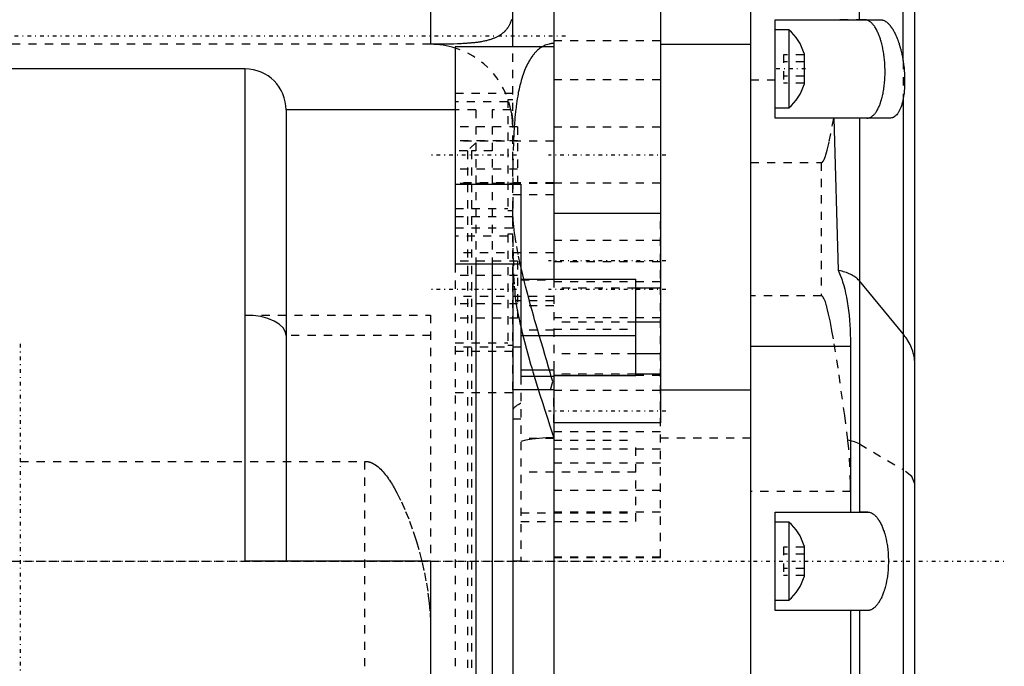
# Model space of a CAD drawing. Extents: x -128 to 128, y -5 to 906.
# Tile 9 of 21: x 0 to 120, y 317 to 396. Entities that reach past the tile are written whole.
import ezdxf

# ---------------------------------------------------------------- set-up
doc = ezdxf.new("R2010")
doc.units = 0
doc.linetypes.add('CENTER', pattern=[1.5, 0.45, -0.5, 0.05, -0.5])
doc.linetypes.add('DASHED', pattern=[2, 1, -1])
for name, color, linetype in [('AM_0', 7, 'CONTINUOUS'), ('AM_3', 7, 'DASHED'), ('AM_7', 7, 'CENTER')]:
    doc.layers.add(name, color=color, linetype=linetype)

msp = doc.modelspace()

# ---------------------------------------------------------------- linework, layer by layer
at = {"layer": 'AM_0', "color": 7, "linetype": 'CONTINUOUS'}
for p, q in [((89, 266), (89, 786.5)), ((107.57, 390.98), (107.57, 770.02)), ((109, 289.9), (109, 762.6)), ((102.24, 396), (102.24, 458.5)), ((60, 392.69), (60, 438.5)), ((65, 418.21), (65, 364.37)), ((78, 403.04), (78, 346.87)), ((50, 399.17), (50, 393)), ((92, 396), (104.81, 396)), ((92, 384), (92, 396)), ((93.65, 394.75), (92, 394.75)), ((93.65, 394.75), (93.65, 385.25)), ((65, 392.69), (53, 392.69)), ((53, 392.69), (53, 366.21)), ((78, 393), (89, 393)), ((95.5, 391.88), (95.5, 388.12)), ((27.4, 390), (-22.5, 390)), ((27.4, 330), (27.4, 390)), ((107.57, 386.3), (107.57, 282.48)), ((92, 385.25), (93.65, 385.25)), ((53, 385), (32.4, 385)), ((32.4, 385), (32.4, 330)), ((106, 384), (92, 384)), ((99.15, 384), (99.65, 365.46)), ((102.24, 384), (102.24, 336)), ((53, 375.94), (61, 375.94)), ((61, 375.94), (61, 352.53)), ((78, 372.4), (65, 372.4)), ((61, 366.21), (53, 366.21)), ((55.5, 366.21), (55.5, 273.75)), ((57.5, 366.21), (57.5, 275)), ((60, 366.21), (60, 271)), ((61, 365.92), (60.93, 366.21)), ((61, 364.37), (75, 364.37)), ((75, 352.63), (75, 364.37)), ((107.57, 357.7), (102.24, 364.17)), ((78, 363.28), (75, 363.28)), ((78, 359.13), (75, 359.13)), ((61, 357.51), (75, 357.51)), ((78, 355.27), (75, 355.27)), ((101.17, 356.18), (89, 356.18)), ((101.17, 356.18), (101.17, 336)), ((65, 353.29), (61, 353.29)), ((65, 353.29), (65, 266)), ((78, 352.79), (75, 352.79)), ((65, 352.53), (61, 352.53)), ((64.6, 350.88), (64.9, 351.89)), ((64.9, 351.89), (64.71, 352.53)), ((65, 352.63), (75, 352.63)), ((65, 350.88), (60, 350.88)), ((78, 350.88), (89, 350.88)), ((78, 346.87), (65, 346.87)), ((92, 336), (103.26, 336)), ((92, 324), (92, 336)), ((93.65, 334.75), (92, 334.75)), ((93.65, 334.75), (93.65, 325.25)), ((95.5, 331.88), (95.5, 328.12)), ((50, 330), (27.4, 330)), ((50, 330), (50, 217.82)), ((92, 325.25), (93.65, 325.25)), ((103.26, 324), (92, 324)), ((101.17, 324), (101.17, 268.01)), ((102.24, 324), (102.24, 269.67))]:
    msp.add_line(p, q, dxfattribs=at)
for points in [[(104.81, 396, 0), (104.83, 396, 0), (104.86, 396, 0), (104.89, 396, 0), (104.9, 396, 0), (104.92, 395.99, 0), (104.95, 395.99, 0), (104.98, 395.98, 0), (105.01, 395.98, 0), (105.04, 395.97, 0), (105.07, 395.96, 0), (105.08, 395.96, 0), (105.1, 395.96, 0), (105.13, 395.95, 0), (105.16, 395.94, 0), (105.26, 395.89, 0), (105.35, 395.85, 0), (105.44, 395.79, 0), (105.55, 395.72, 0), (105.58, 395.69, 0), (105.61, 395.67, 0), (105.62, 395.66, 0), (105.64, 395.64, 0), (105.67, 395.62, 0), (105.7, 395.59, 0), (105.73, 395.56, 0), (105.76, 395.53, 0), (105.79, 395.5, 0), (105.8, 395.49, 0), (105.82, 395.47, 0), (105.85, 395.44, 0), (105.88, 395.4, 0), (105.91, 395.37, 0), (105.94, 395.33, 0), (105.97, 395.3, 0), (105.99, 395.28, 0), (106, 395.26, 0), (106.03, 395.22, 0), (106.06, 395.18, 0), (106.09, 395.14, 0), (106.12, 395.1, 0), (106.15, 395.06, 0), (106.17, 395.04, 0), (106.18, 395.02, 0), (106.21, 394.97, 0), (106.24, 394.93, 0), (106.27, 394.88, 0), (106.3, 394.84, 0), (106.33, 394.79, 0), (106.34, 394.77, 0), (106.35, 394.74, 0), (106.38, 394.69, 0), (106.41, 394.64, 0), (106.43, 394.62, 0), (106.44, 394.59, 0), (106.47, 394.54, 0), (106.5, 394.49, 0), (106.51, 394.46, 0), (106.52, 394.44, 0), (106.55, 394.38, 0), (106.58, 394.33, 0), (106.61, 394.27, 0), (106.63, 394.22, 0), (106.66, 394.16, 0), (106.67, 394.13, 0), (106.68, 394.1, 0), (106.71, 394.05, 0), (106.74, 393.99, 0), (106.76, 393.93, 0), (106.79, 393.87, 0), (106.81, 393.81, 0), (106.82, 393.78, 0), (106.84, 393.75, 0), (106.86, 393.69, 0), (106.89, 393.63, 0), (106.91, 393.56, 0), (106.93, 393.5, 0), (106.96, 393.44, 0), (106.97, 393.41, 0), (106.98, 393.37, 0), (107, 393.31, 0), (107.02, 393.25, 0), (107.04, 393.18, 0), (107.07, 393.12, 0), (107.09, 393.05, 0), (107.1, 393.02, 0), (107.11, 392.98, 0), (107.13, 392.92, 0), (107.15, 392.85, 0), (107.17, 392.78, 0), (107.19, 392.71, 0), (107.21, 392.64, 0), (107.22, 392.6, 0), (107.23, 392.57, 0), (107.25, 392.5, 0), (107.27, 392.42, 0), (107.28, 392.39, 0), (107.29, 392.35, 0), (107.31, 392.28, 0), (107.33, 392.2, 0), (107.34, 392.17, 0), (107.34, 392.13, 0), (107.36, 392.05, 0), (107.38, 391.98, 0), (107.4, 391.9, 0), (107.41, 391.82, 0), (107.43, 391.74, 0), (107.44, 391.7, 0), (107.45, 391.66, 0), (107.46, 391.59, 0), (107.48, 391.51, 0), (107.49, 391.43, 0), (107.51, 391.35, 0), (107.52, 391.27, 0), (107.53, 391.23, 0), (107.54, 391.19, 0), (107.55, 391.1, 0), (107.57, 391.02, 0), (107.57, 390.98, 0)], [(107.57, 390.98, 0), (107.59, 390.85, 0), (107.63, 390.57, 0), (107.66, 390.3, 0), (107.68, 390.16, 0), (107.69, 390.02, 0), (107.71, 389.75, 0), (107.73, 389.47, 0), (107.75, 389.2, 0), (107.76, 388.92, 0), (107.76, 388.65, 0), (107.76, 388.52, 0), (107.76, 388.38, 0), (107.76, 388.12, 0), (107.75, 387.86, 0), (107.73, 387.6, 0), (107.71, 387.35, 0), (107.69, 387.11, 0), (107.68, 386.99, 0), (107.66, 386.87, 0), (107.63, 386.64, 0), (107.59, 386.41, 0), (107.57, 386.3, 0)], [(107.57, 386.3, 0), (107.55, 386.18, 0), (107.49, 385.94, 0), (107.43, 385.72, 0), (107.4, 385.61, 0), (107.37, 385.51, 0), (107.3, 385.31, 0), (107.22, 385.13, 0), (107.14, 384.96, 0), (107.06, 384.8, 0), (106.98, 384.66, 0), (106.94, 384.6, 0), (106.89, 384.54, 0), (106.8, 384.42, 0), (106.7, 384.32, 0), (106.6, 384.23, 0), (106.5, 384.15, 0), (106.39, 384.09, 0), (106.33, 384.07, 0), (106.28, 384.05, 0), (106.17, 384.02, 0), (106.05, 384, 0), (106, 384, 0)], [(102.24, 364.17, 0), (102.2, 364.22, 0), (102.11, 364.31, 0), (102.02, 364.4, 0), (101.97, 364.45, 0), (101.92, 364.49, 0), (101.8, 364.58, 0), (101.68, 364.66, 0), (101.56, 364.75, 0), (101.42, 364.82, 0), (101.28, 364.9, 0), (101.21, 364.94, 0), (101.14, 364.97, 0), (100.98, 365.04, 0), (100.82, 365.11, 0), (100.66, 365.18, 0), (100.48, 365.24, 0), (100.31, 365.29, 0), (100.22, 365.32, 0), (100.13, 365.35, 0), (99.94, 365.4, 0), (99.75, 365.44, 0), (99.65, 365.46, 0)], [(99.65, 365.46, 0), (99.75, 365.26, 0), (99.91, 364.87, 0), (100.06, 364.48, 0), (100.14, 364.27, 0), (100.2, 364.06, 0), (100.34, 363.62, 0), (100.46, 363.15, 0), (100.57, 362.67, 0), (100.67, 362.17, 0), (100.76, 361.64, 0), (100.81, 361.38, 0), (100.85, 361.11, 0), (100.92, 360.55, 0), (100.98, 359.98, 0), (101.04, 359.4, 0), (101.08, 358.81, 0), (101.12, 358.23, 0), (101.13, 357.93, 0), (101.14, 357.64, 0), (101.16, 357.05, 0), (101.17, 356.47, 0), (101.17, 356.18, 0)], [(109, 354.01, 0), (109, 354.11, 0), (108.99, 354.33, 0), (108.97, 354.54, 0), (108.96, 354.64, 0), (108.95, 354.75, 0), (108.91, 354.96, 0), (108.87, 355.17, 0), (108.81, 355.38, 0), (108.75, 355.59, 0), (108.68, 355.79, 0), (108.64, 355.9, 0), (108.6, 356, 0), (108.51, 356.21, 0), (108.41, 356.41, 0), (108.31, 356.61, 0), (108.19, 356.81, 0), (108.07, 357.01, 0), (108.01, 357.11, 0), (107.94, 357.21, 0), (107.8, 357.41, 0), (107.65, 357.61, 0), (107.57, 357.7, 0)], [(103.26, 336, 0), (103.29, 336, 0), (103.36, 335.99, 0), (103.43, 335.99, 0), (103.46, 335.98, 0), (103.49, 335.97, 0), (103.56, 335.95, 0), (103.62, 335.93, 0), (103.69, 335.9, 0), (103.76, 335.87, 0), (103.82, 335.84, 0), (103.86, 335.81, 0), (103.89, 335.79, 0), (103.96, 335.75, 0), (104.02, 335.69, 0), (104.09, 335.64, 0), (104.16, 335.58, 0), (104.22, 335.51, 0), (104.26, 335.48, 0), (104.29, 335.44, 0), (104.36, 335.36, 0), (104.42, 335.28, 0), (104.45, 335.24, 0), (104.48, 335.2, 0), (104.55, 335.11, 0), (104.61, 335.01, 0), (104.64, 334.97, 0), (104.67, 334.92, 0), (104.73, 334.81, 0), (104.79, 334.71, 0), (104.85, 334.6, 0), (104.9, 334.49, 0), (104.96, 334.37, 0), (104.98, 334.31, 0), (105.01, 334.25, 0), (105.06, 334.13, 0), (105.11, 334.01, 0), (105.16, 333.88, 0), (105.2, 333.75, 0), (105.25, 333.61, 0), (105.27, 333.54, 0), (105.29, 333.47, 0), (105.34, 333.33, 0), (105.38, 333.18, 0), (105.42, 333.03, 0), (105.46, 332.87, 0), (105.5, 332.71, 0), (105.51, 332.63, 0), (105.53, 332.54, 0), (105.56, 332.38, 0), (105.6, 332.21, 0), (105.62, 332.04, 0), (105.65, 331.86, 0), (105.67, 331.69, 0), (105.69, 331.6, 0), (105.7, 331.51, 0), (105.72, 331.33, 0), (105.73, 331.16, 0), (105.75, 330.98, 0), (105.76, 330.8, 0), (105.77, 330.62, 0), (105.77, 330.53, 0), (105.77, 330.44, 0), (105.78, 330.26, 0), (105.78, 330.09, 0), (105.78, 330, 0), (105.78, 329.91, 0), (105.78, 329.74, 0), (105.77, 329.56, 0), (105.77, 329.47, 0), (105.77, 329.38, 0), (105.76, 329.2, 0), (105.75, 329.02, 0), (105.73, 328.84, 0), (105.72, 328.67, 0), (105.7, 328.49, 0), (105.69, 328.4, 0), (105.67, 328.31, 0), (105.65, 328.14, 0), (105.62, 327.96, 0), (105.6, 327.79, 0), (105.56, 327.62, 0), (105.53, 327.46, 0), (105.51, 327.37, 0), (105.5, 327.29, 0), (105.46, 327.13, 0), (105.42, 326.97, 0), (105.38, 326.82, 0), (105.34, 326.67, 0), (105.29, 326.53, 0), (105.27, 326.46, 0), (105.25, 326.39, 0), (105.2, 326.25, 0), (105.16, 326.12, 0), (105.11, 325.99, 0), (105.06, 325.87, 0), (105.01, 325.75, 0), (104.98, 325.69, 0), (104.96, 325.63, 0), (104.9, 325.51, 0), (104.85, 325.4, 0), (104.79, 325.29, 0), (104.73, 325.19, 0), (104.67, 325.08, 0), (104.64, 325.03, 0), (104.61, 324.99, 0), (104.55, 324.89, 0), (104.48, 324.8, 0), (104.45, 324.76, 0), (104.42, 324.72, 0), (104.36, 324.64, 0), (104.29, 324.56, 0), (104.26, 324.52, 0), (104.22, 324.49, 0), (104.16, 324.42, 0), (104.09, 324.36, 0), (104.02, 324.31, 0), (103.96, 324.25, 0), (103.89, 324.21, 0), (103.86, 324.19, 0), (103.82, 324.16, 0), (103.76, 324.13, 0), (103.69, 324.1, 0), (103.62, 324.07, 0), (103.56, 324.05, 0), (103.49, 324.03, 0), (103.46, 324.02, 0), (103.43, 324.01, 0), (103.36, 324.01, 0), (103.29, 324, 0), (103.26, 324, 0)]]:
    msp.add_polyline3d(points, dxfattribs=at)
for centre, radius, start, end in [((89.96, 390.34), 5.75, 15.5661, 50.1405), ((50, 383), 10, 72.5424, 90), ((27.4, 385), 5, 0, 90), ((89.96, 389.66), 5.75, 309.8595, 344.4339), ((89.96, 330.34), 5.75, 15.5661, 50.1405), ((89.96, 329.66), 5.75, 309.8595, 344.4339)]:
    msp.add_arc(centre, radius, start, end, dxfattribs=at)
at = {"layer": 'AM_3', "color": 6, "linetype": 'DASHED'}
for p, q in [((102.86, 396), (98.83, 396)), ((50, 393), (-58.5, 393)), ((60, 350.88), (60, 392.69)), ((78, 393.43), (65, 393.43)), ((93, 391.73), (93, 388.27)), ((95.5, 391.73), (93, 391.73)), ((95.5, 390.87), (93, 390.87)), ((107.57, 390.98), (107.57, 357.7)), ((78, 388.68), (65, 388.68)), ((95.5, 389.13), (93, 389.13)), ((92, 388.63), (89, 388.63)), ((95.5, 388.27), (93, 388.27)), ((60, 387), (53, 387)), ((59.4, 386), (53, 386)), ((60, 386.25), (59.4, 386.25)), ((59.4, 386.25), (59.4, 372.75)), ((55.5, 385), (53, 385)), ((55.5, 385), (55.5, 366.21)), ((59.8, 385), (57.5, 385)), ((57.5, 385), (57.5, 366.21)), ((101.84, 384), (99.15, 384)), ((103.14, 384), (102.02, 384)), ((60.6, 382.96), (53, 382.96)), ((60.6, 382.96), (60.6, 376.04)), ((78, 382.9), (65, 382.9)), ((60.6, 381.23), (53, 381.23)), ((65, 381.18), (53, 381.18)), ((55.5, 381), (54.5, 380)), ((54.5, 380), (53, 380)), ((54.5, 380), (54.5, 274.72)), ((57.5, 380), (55, 380)), ((55, 380), (55, 280)), ((89, 378.6), (97.6, 378.6)), ((97.6, 378.6), (97.6, 362.34)), ((60.6, 377.77), (53, 377.77)), ((65, 376.12), (53, 376.12)), ((60.6, 376.04), (53, 376.04)), ((65, 376.02), (53, 376.02)), ((65, 376.1), (78, 376.1)), ((65, 374.64), (60, 374.64)), ((53, 373), (59.4, 373)), ((53, 372), (60, 372)), ((59.4, 372.75), (60, 372.75)), ((78, 330.46), (78, 372.4)), ((60, 370.6), (53, 370.6)), ((59.4, 369.6), (53, 369.6)), ((60, 369.85), (59.4, 369.85)), ((59.4, 369.85), (59.4, 356.35)), ((78, 369.1), (65, 369.1)), ((65, 367.58), (53, 367.58)), ((60.6, 366.56), (53, 366.56)), ((53, 366.21), (53, 350.55)), ((53, 366.21), (53, 280)), ((60.6, 366.56), (60.6, 359.64)), ((78, 366.5), (65, 366.5)), ((60.6, 364.83), (53, 364.83)), ((61, 364.31), (65, 364.31)), ((65, 364.37), (65, 353.29)), ((65, 364.1), (78, 364.1)), ((75, 363.28), (65, 363.28)), ((97.6, 362.34), (89, 362.34)), ((65, 362.27), (53, 362.27)), ((60.6, 361.37), (53, 361.37)), ((65, 361.73), (60.36, 361.73)), ((65, 361.12), (61, 361.12)), ((27.4, 360), (50, 360)), ((50, 360), (50, 330)), ((60.6, 359.64), (53, 359.64)), ((65, 359.7), (78, 359.7)), ((75, 359.13), (65, 359.13)), ((50, 357.5), (32.4, 357.5)), ((65, 358.17), (61, 358.17)), ((65, 358.27), (75, 358.27)), ((53, 356.6), (59.4, 356.6)), ((59.4, 356.35), (60, 356.35)), ((61, 356.11), (53, 356.11)), ((53, 355.6), (60, 355.6)), ((75, 355.27), (65, 355.27)), ((75, 352.79), (65, 352.79)), ((61, 352.53), (61, 330)), ((78, 352.64), (65, 352.64)), ((53, 350.55), (61, 350.55)), ((78, 350.8), (65, 350.8)), ((65, 346.87), (65, 350.8)), ((61, 347.3), (60, 347.3)), ((65, 345.8), (78, 345.8)), ((65, 344.96), (61, 344.96)), ((65, 344.77), (75, 344.77)), ((75, 334.85), (75, 344.77)), ((78, 345.05), (89, 345.05)), ((102.24, 344.31), (107.57, 341.17)), ((78, 343.67), (65, 343.67)), ((-42, 342.17), (42, 342.17)), ((42, 317.2), (42, 342.17)), ((78, 341.97), (65, 341.97)), ((75, 340.87), (61, 340.87)), ((78, 338.62), (65, 338.62)), ((101.17, 338.49), (89, 338.49)), ((78, 335.98), (65, 335.98)), ((103.26, 336), (101.17, 336)), ((61, 335.89), (75, 335.89)), ((61, 334.85), (75, 334.85)), ((93, 331.73), (93, 328.27)), ((95.5, 331.73), (93, 331.73)), ((95.5, 331.73), (95.5, 328.27)), ((61, 330), (60, 330)), ((78, 330.49), (65, 330.49)), ((65, 330.46), (78, 330.46)), ((95.5, 330.87), (93, 330.87)), ((95.5, 329.13), (93, 329.13)), ((95.5, 328.27), (93, 328.27)), ((103.26, 324), (101.17, 324))]:
    msp.add_line(p, q, dxfattribs=at)
for points in [[(32.4, 357.5), (32.3, 357.99), (32.02, 358.46), (31.56, 358.89), (30.94, 359.27), (30.18, 359.58), (29.31, 359.81), (28.38, 359.95), (27.4, 360)], [(65, 345.05), (64.08, 345.03), (63.19, 344.97), (62.36, 344.87), (61.62, 344.74), (61, 344.58)], [(102.24, 344.31), (101.66, 344.56), (100.83, 344.77)], [(109, 339.43), (108.64, 340.32), (107.57, 341.17)]]:
    msp.add_lwpolyline(points, dxfattribs=at)
for points in [[(59.85, 396.02, 0), (59.82, 395.94, 0), (59.81, 395.89, 0), (59.8, 395.85, 0), (59.77, 395.77, 0), (59.74, 395.69, 0), (59.72, 395.65, 0), (59.71, 395.61, 0), (59.68, 395.53, 0), (59.64, 395.45, 0), (59.62, 395.41, 0), (59.6, 395.37, 0), (59.57, 395.3, 0), (59.53, 395.23, 0), (59.48, 395.15, 0), (59.44, 395.08, 0), (59.4, 395.01, 0), (59.37, 394.98, 0), (59.35, 394.95, 0), (59.3, 394.88, 0), (59.25, 394.81, 0), (59.2, 394.75, 0), (59.14, 394.69, 0), (59.09, 394.63, 0), (59.06, 394.6, 0), (59.03, 394.57, 0), (58.97, 394.51, 0), (58.91, 394.45, 0), (58.85, 394.4, 0), (58.78, 394.35, 0), (58.72, 394.29, 0), (58.68, 394.27, 0), (58.65, 394.24, 0), (58.58, 394.19, 0), (58.51, 394.14, 0), (58.44, 394.1, 0), (58.36, 394.05, 0), (58.28, 394.01, 0), (58.24, 393.98, 0), (58.21, 393.96, 0), (58.13, 393.92, 0), (58.04, 393.88, 0), (57.96, 393.84, 0), (57.87, 393.8, 0), (57.79, 393.76, 0), (57.74, 393.74, 0), (57.7, 393.73, 0), (57.61, 393.69, 0), (57.51, 393.66, 0), (57.46, 393.64, 0), (57.42, 393.62, 0), (57.32, 393.59, 0), (57.22, 393.56, 0), (57.17, 393.54, 0), (57.12, 393.53, 0), (57.01, 393.5, 0), (56.91, 393.47, 0), (56.8, 393.44, 0), (56.69, 393.42, 0), (56.58, 393.39, 0), (56.52, 393.38, 0), (56.46, 393.37, 0), (56.34, 393.35, 0), (56.22, 393.32, 0), (56.1, 393.3, 0), (55.98, 393.28, 0), (55.85, 393.26, 0), (55.79, 393.25, 0), (55.72, 393.24, 0), (55.59, 393.23, 0), (55.46, 393.21, 0), (55.33, 393.19, 0), (55.19, 393.18, 0), (55.06, 393.17, 0), (54.99, 393.16, 0), (54.92, 393.15, 0), (54.78, 393.14, 0), (54.64, 393.13, 0), (54.5, 393.12, 0), (54.36, 393.11, 0), (54.21, 393.1, 0), (54.14, 393.09, 0), (54.07, 393.09, 0), (53.92, 393.08, 0), (53.78, 393.07, 0), (53.26, 393.05, 0), (52.81, 393.03, 0), (52.35, 393.02, 0), (51.42, 393.01, 0), (50.46, 393, 0), (50, 393, 0)], [(103.14, 384, 0), (103.17, 384, 0), (103.24, 384.01, 0), (103.31, 384.01, 0), (103.34, 384.02, 0), (103.37, 384.03, 0), (103.44, 384.05, 0), (103.51, 384.07, 0), (103.57, 384.1, 0), (103.64, 384.13, 0), (103.71, 384.17, 0), (103.74, 384.19, 0), (103.77, 384.22, 0), (103.84, 384.27, 0), (103.9, 384.32, 0), (103.96, 384.38, 0), (104.03, 384.44, 0), (104.09, 384.51, 0), (104.12, 384.54, 0), (104.15, 384.58, 0), (104.21, 384.66, 0), (104.27, 384.74, 0), (104.3, 384.78, 0), (104.32, 384.82, 0), (104.38, 384.91, 0), (104.43, 385.01, 0), (104.46, 385.05, 0), (104.49, 385.1, 0), (104.54, 385.2, 0), (104.59, 385.31, 0), (104.64, 385.41, 0), (104.69, 385.52, 0), (104.73, 385.64, 0), (104.76, 385.7, 0), (104.78, 385.76, 0), (104.82, 385.88, 0), (104.87, 386.01, 0), (104.91, 386.14, 0), (104.95, 386.28, 0), (104.99, 386.42, 0), (105.01, 386.49, 0), (105.02, 386.57, 0), (105.06, 386.72, 0), (105.09, 386.87, 0), (105.13, 387.02, 0), (105.16, 387.18, 0), (105.19, 387.34, 0), (105.2, 387.43, 0), (105.21, 387.51, 0), (105.24, 387.67, 0), (105.26, 387.84, 0), (105.28, 388.01, 0), (105.3, 388.19, 0), (105.32, 388.36, 0), (105.32, 388.45, 0), (105.33, 388.53, 0), (105.34, 388.71, 0), (105.35, 388.89, 0), (105.36, 389.06, 0), (105.37, 389.24, 0), (105.37, 389.41, 0), (105.37, 389.5, 0), (105.37, 389.59, 0), (105.37, 389.76, 0), (105.37, 389.94, 0), (105.37, 390.03, 0), (105.36, 390.11, 0), (105.36, 390.29, 0), (105.35, 390.47, 0), (105.34, 390.56, 0), (105.34, 390.65, 0), (105.33, 390.83, 0), (105.31, 391.01, 0), (105.29, 391.19, 0), (105.28, 391.36, 0), (105.25, 391.54, 0), (105.24, 391.63, 0), (105.23, 391.72, 0), (105.21, 391.89, 0), (105.18, 392.06, 0), (105.15, 392.23, 0), (105.12, 392.4, 0), (105.08, 392.56, 0), (105.07, 392.64, 0), (105.05, 392.72, 0), (105.01, 392.88, 0), (104.98, 393.04, 0), (104.94, 393.19, 0), (104.9, 393.34, 0), (104.85, 393.48, 0), (104.83, 393.55, 0), (104.81, 393.62, 0), (104.76, 393.76, 0), (104.72, 393.89, 0), (104.67, 394.02, 0), (104.62, 394.14, 0), (104.58, 394.26, 0), (104.55, 394.32, 0), (104.52, 394.38, 0), (104.47, 394.49, 0), (104.42, 394.6, 0), (104.36, 394.71, 0), (104.31, 394.82, 0), (104.25, 394.92, 0), (104.22, 394.97, 0), (104.19, 395.02, 0), (104.13, 395.11, 0), (104.07, 395.2, 0), (104.04, 395.24, 0), (104.01, 395.28, 0), (103.94, 395.36, 0), (103.88, 395.44, 0), (103.85, 395.47, 0), (103.82, 395.51, 0), (103.75, 395.58, 0), (103.69, 395.64, 0), (103.62, 395.69, 0), (103.55, 395.75, 0), (103.49, 395.79, 0), (103.45, 395.81, 0), (103.42, 395.84, 0), (103.35, 395.87, 0), (103.29, 395.9, 0), (103.22, 395.93, 0), (103.16, 395.95, 0), (103.09, 395.97, 0), (103.06, 395.98, 0), (103.02, 395.99, 0), (102.96, 396, 0), (102.89, 396, 0), (102.86, 396, 0)], [(65, 393.1, 0), (64.99, 393.1, 0), (64.96, 393.1, 0), (64.93, 393.1, 0), (64.92, 393.09, 0), (64.9, 393.09, 0), (64.88, 393.09, 0), (64.85, 393.09, 0), (64.82, 393.09, 0), (64.8, 393.09, 0), (64.77, 393.09, 0), (64.75, 393.08, 0), (64.74, 393.08, 0), (64.71, 393.08, 0), (64.69, 393.08, 0), (64.66, 393.07, 0), (64.63, 393.07, 0), (64.61, 393.06, 0), (64.59, 393.06, 0), (64.58, 393.06, 0), (64.55, 393.06, 0), (64.53, 393.05, 0), (64.51, 393.05, 0), (64.43, 393.03, 0), (64.27, 392.99, 0), (64.12, 392.94, 0), (63.97, 392.88, 0), (63.82, 392.81, 0), (63.68, 392.74, 0), (63.61, 392.7, 0), (63.54, 392.65, 0), (63.41, 392.57, 0), (63.28, 392.47, 0), (63.16, 392.37, 0), (63.03, 392.27, 0), (62.91, 392.15, 0), (62.86, 392.1, 0), (62.8, 392.03, 0), (62.68, 391.91, 0), (62.56, 391.77, 0), (62.51, 391.7, 0), (62.45, 391.63, 0), (62.34, 391.48, 0), (62.23, 391.32, 0), (62.18, 391.24, 0), (62.12, 391.16, 0), (62.02, 390.98, 0), (61.92, 390.8, 0), (61.82, 390.61, 0), (61.72, 390.41, 0), (61.62, 390.21, 0), (61.58, 390.11, 0), (61.53, 390, 0), (61.44, 389.79, 0), (61.36, 389.56, 0), (61.28, 389.33, 0), (61.2, 389.1, 0), (61.12, 388.85, 0), (61.08, 388.73, 0), (61.05, 388.6, 0), (60.98, 388.35, 0), (60.91, 388.09, 0), (60.84, 387.82, 0), (60.78, 387.54, 0), (60.72, 387.26, 0), (60.69, 387.11, 0), (60.67, 386.97, 0), (60.61, 386.67, 0), (60.56, 386.37, 0), (60.51, 386.06, 0), (60.47, 385.74, 0), (60.43, 385.42, 0), (60.41, 385.26, 0), (60.39, 385.1, 0), (60.35, 384.77, 0), (60.32, 384.43, 0), (60.28, 384.1, 0), (60.25, 383.75, 0), (60.23, 383.41, 0), (60.21, 383.23, 0), (60.2, 383.06, 0), (60.18, 382.7, 0), (60.16, 382.34, 0), (60.15, 382.16, 0), (60.1, 381.05, 0), (60.04, 378.73, 0), (60.02, 376.36, 0), (60.01, 373.99, 0), (60.01, 371.63, 0), (60.02, 369.31, 0), (60.03, 368.16, 0), (60.05, 367.02, 0), (60.12, 364.78, 0), (60.2, 363.54, 0), (60.22, 363.19, 0), (60.25, 362.86, 0), (60.26, 362.69, 0), (60.28, 362.53, 0), (60.31, 362.2, 0), (60.35, 361.88, 0), (60.36, 361.73, 0)], [(60, 383, 0), (60, 383.11, 0), (59.99, 383.32, 0), (59.99, 383.52, 0), (59.98, 383.61, 0), (59.98, 383.7, 0), (59.96, 383.88, 0), (59.95, 384.04, 0), (59.93, 384.19, 0), (59.91, 384.32, 0), (59.89, 384.45, 0), (59.89, 384.51, 0), (59.88, 384.56, 0), (59.86, 384.66, 0), (59.85, 384.74, 0), (59.83, 384.82, 0), (59.82, 384.88, 0), (59.81, 384.93, 0), (59.81, 384.95, 0), (59.81, 384.96, 0), (59.8, 384.99, 0), (59.8, 385, 0), (59.8, 385, 0)], [(59.86, 384.65, 0), (59.89, 384.52, 0), (59.94, 384.22, 0), (59.99, 383.84, 0), (60, 383.62, 0)], [(97.6, 378.6, 0), (97.6, 378.6, 0), (97.61, 378.6, 0), (97.62, 378.6, 0), (97.63, 378.6, 0), (97.63, 378.6, 0), (97.64, 378.6, 0), (97.65, 378.6, 0), (97.66, 378.61, 0), (97.66, 378.61, 0), (97.67, 378.61, 0), (97.68, 378.62, 0), (97.68, 378.62, 0), (97.69, 378.62, 0), (97.7, 378.63, 0), (97.7, 378.63, 0), (97.71, 378.64, 0), (97.72, 378.64, 0), (97.72, 378.64, 0), (97.73, 378.65, 0), (97.73, 378.65, 0), (97.74, 378.66, 0), (97.74, 378.66, 0), (97.75, 378.66, 0), (97.75, 378.67, 0), (97.76, 378.68, 0), (97.76, 378.68, 0), (97.77, 378.68, 0), (97.77, 378.69, 0), (97.78, 378.69, 0), (97.78, 378.7, 0), (97.79, 378.71, 0), (97.8, 378.72, 0), (97.8, 378.72, 0), (97.8, 378.72, 0), (97.81, 378.73, 0), (97.81, 378.74, 0), (97.83, 378.76, 0), (97.86, 378.8, 0), (97.88, 378.84, 0), (97.91, 378.89, 0), (97.92, 378.91, 0), (97.93, 378.93, 0), (97.96, 378.98, 0), (97.98, 379.03, 0), (98, 379.08, 0), (98.02, 379.13, 0), (98.04, 379.18, 0), (98.05, 379.2, 0), (98.06, 379.23, 0), (98.08, 379.28, 0), (98.1, 379.33, 0), (98.11, 379.35, 0), (98.16, 379.51, 0), (98.25, 379.81, 0), (98.33, 380.1, 0), (98.57, 381.15, 0), (98.94, 383.03, 0), (99.11, 384, 0)], [(60.93, 366.21, 0), (60.68, 367.39, 0), (60.43, 368.79, 0), (60.36, 369.2, 0), (60.3, 369.6, 0), (60.27, 369.8, 0), (60.24, 370, 0), (60.19, 370.4, 0), (60.15, 370.79, 0), (60.11, 371.19, 0), (60.07, 371.58, 0), (60.04, 371.97, 0), (60.03, 372.16, 0), (60.02, 372.35, 0), (60.01, 372.73, 0), (60, 373.11, 0), (60, 373.29, 0)], [(64.71, 352.53, 0), (64.6, 352.9, 0), (64.38, 353.65, 0), (64.15, 354.42, 0), (64.04, 354.8, 0), (63.92, 355.18, 0), (63.7, 355.96, 0), (63.47, 356.73, 0), (63.24, 357.5, 0), (63.02, 358.28, 0), (62.79, 359.05, 0), (62.68, 359.43, 0), (62.58, 359.81, 0), (62.36, 360.57, 0), (62.15, 361.32, 0), (61.95, 362.07, 0), (61.76, 362.8, 0), (61.57, 363.52, 0), (61.48, 363.87, 0), (61.4, 364.22, 0), (61.23, 364.91, 0), (61.07, 365.59, 0), (61, 365.92, 0)], [(100.83, 344.77, 0), (100.45, 347.76, 0), (99.65, 353.55, 0), (99.08, 357.11, 0), (98.9, 358.13, 0), (98.71, 359.13, 0), (98.61, 359.63, 0), (98.5, 360.11, 0), (98.37, 360.66, 0), (98.33, 360.82, 0), (98.29, 360.97, 0), (98.27, 361.05, 0), (98.25, 361.13, 0), (98.2, 361.28, 0), (98.15, 361.45, 0), (98.1, 361.61, 0), (98.04, 361.77, 0), (97.97, 361.93, 0), (97.93, 362, 0), (97.93, 362.01, 0), (97.92, 362.04, 0), (97.9, 362.06, 0), (97.9, 362.07, 0), (97.89, 362.08, 0), (97.88, 362.11, 0), (97.86, 362.13, 0), (97.85, 362.15, 0), (97.83, 362.17, 0), (97.82, 362.2, 0), (97.81, 362.21, 0), (97.8, 362.22, 0), (97.78, 362.24, 0), (97.76, 362.26, 0), (97.75, 362.27, 0), (97.74, 362.27, 0), (97.74, 362.28, 0), (97.74, 362.28, 0), (97.74, 362.28, 0), (97.73, 362.28, 0), (97.73, 362.29, 0), (97.73, 362.29, 0), (97.72, 362.29, 0), (97.72, 362.3, 0), (97.72, 362.3, 0), (97.71, 362.3, 0), (97.71, 362.3, 0), (97.71, 362.3, 0), (97.7, 362.31, 0), (97.7, 362.31, 0), (97.7, 362.31, 0), (97.69, 362.31, 0), (97.69, 362.31, 0), (97.69, 362.31, 0), (97.68, 362.32, 0), (97.68, 362.32, 0), (97.68, 362.32, 0), (97.68, 362.32, 0), (97.67, 362.32, 0), (97.67, 362.32, 0), (97.67, 362.33, 0), (97.66, 362.33, 0), (97.66, 362.33, 0), (97.65, 362.33, 0), (97.65, 362.33, 0), (97.64, 362.33, 0), (97.64, 362.33, 0), (97.64, 362.33, 0), (97.64, 362.33, 0), (97.63, 362.34, 0), (97.63, 362.34, 0), (97.62, 362.34, 0), (97.62, 362.34, 0), (97.61, 362.34, 0), (97.61, 362.34, 0), (97.61, 362.34, 0), (97.6, 362.34, 0), (97.6, 362.34, 0)], [(60.36, 361.73, 0), (60.44, 361.28, 0), (60.6, 360.4, 0), (60.78, 359.5, 0), (60.88, 359.05, 0), (60.98, 358.6, 0), (61.2, 357.69, 0), (61.43, 356.78, 0), (61.67, 355.86, 0), (61.92, 354.94, 0), (62.19, 354.02, 0), (62.32, 353.56, 0), (62.46, 353.1, 0), (62.74, 352.17, 0), (63.03, 351.23, 0), (63.32, 350.29, 0), (63.62, 349.35, 0), (63.92, 348.4, 0), (64.08, 347.92, 0), (64.23, 347.44, 0), (64.54, 346.49, 0), (64.85, 345.53, 0), (65, 345.05, 0)], [(61, 349.23, 0), (60.95, 349.21, 0), (60.84, 349.16, 0), (60.74, 349.11, 0), (60.7, 349.09, 0), (60.65, 349.06, 0), (60.56, 349.01, 0), (60.48, 348.96, 0), (60.41, 348.92, 0), (60.35, 348.87, 0), (60.29, 348.82, 0), (60.26, 348.79, 0), (60.23, 348.76, 0), (60.18, 348.71, 0), (60.13, 348.66, 0), (60.1, 348.6, 0), (60.06, 348.54, 0), (60.04, 348.49, 0), (60.03, 348.46, 0), (60.02, 348.43, 0), (60.01, 348.38, 0), (60, 348.32, 0), (60, 348.3, 0)], [(101.17, 338.49, 0), (101.16, 339.49, 0), (101.09, 341.57, 0), (100.94, 343.71, 0), (100.83, 344.77, 0)], [(42, 342.17, 0), (42.02, 342.17, 0), (42.05, 342.17, 0), (42.08, 342.17, 0), (42.1, 342.17, 0), (42.12, 342.17, 0), (42.15, 342.17, 0), (42.19, 342.16, 0), (42.22, 342.16, 0), (42.26, 342.16, 0), (42.29, 342.15, 0), (42.31, 342.15, 0), (42.32, 342.15, 0), (42.36, 342.14, 0), (42.39, 342.13, 0), (42.43, 342.12, 0), (42.46, 342.12, 0), (42.5, 342.11, 0), (42.51, 342.1, 0), (42.53, 342.1, 0), (42.56, 342.09, 0), (42.6, 342.08, 0), (42.62, 342.07, 0), (42.63, 342.07, 0), (42.67, 342.06, 0), (42.7, 342.04, 0), (42.72, 342.04, 0), (42.73, 342.03, 0), (42.77, 342.02, 0), (42.8, 342, 0), (42.83, 341.99, 0), (42.87, 341.97, 0), (42.9, 341.96, 0), (42.91, 341.95, 0), (42.93, 341.94, 0), (42.96, 341.93, 0), (42.99, 341.91, 0), (43.03, 341.89, 0), (43.06, 341.88, 0), (43.09, 341.86, 0), (43.1, 341.85, 0), (43.12, 341.84, 0), (43.15, 341.82, 0), (43.18, 341.8, 0), (43.29, 341.74, 0), (43.46, 341.61, 0), (43.61, 341.49, 0), (43.69, 341.42, 0), (43.77, 341.35, 0), (43.92, 341.21, 0), (44.06, 341.06, 0), (44.21, 340.91, 0), (44.35, 340.75, 0), (44.48, 340.58, 0), (44.55, 340.49, 0), (44.61, 340.41, 0), (44.74, 340.23, 0), (44.87, 340.06, 0), (44.93, 339.97, 0), (44.99, 339.88, 0), (45.11, 339.69, 0), (45.23, 339.51, 0), (45.29, 339.42, 0), (45.34, 339.33, 0), (45.45, 339.15, 0), (45.56, 338.96, 0), (45.9, 338.34, 0), (46.45, 337.24, 0), (46.96, 336.08, 0), (47.44, 334.88, 0), (47.88, 333.64, 0), (48.09, 333.02, 0), (48.28, 332.39, 0), (48.65, 331.12, 0), (48.97, 329.85, 0), (49.25, 328.58, 0), (49.49, 327.33, 0), (49.68, 326.11, 0), (49.76, 325.51, 0), (49.83, 324.9, 0), (49.94, 323.66, 0), (49.99, 322.41, 0), (50, 321.78, 0)]]:
    msp.add_polyline3d(points, dxfattribs=at)
msp.add_arc((50, 383), 10, 0, 72.5424, dxfattribs=at)
at = {"layer": 'AM_7', "color": 4, "linetype": 'CENTER'}
for p, q in [((66.42, 394), (-74.92, 394)), ((95.67, 390), (91.82, 390)), ((60.47, 379.5), (50.02, 379.5)), ((78.65, 379.5), (64.35, 379.5)), ((78.65, 366.6), (64.35, 366.6)), ((60.47, 363.1), (50.02, 363.1)), ((78.65, 363.1), (64.35, 363.1)), ((0, 356.5), (0, 191.5)), ((78.65, 348.3), (64.35, 348.3)), ((-119.9, 330), (119.9, 330)), ((-69.18, 330), (70, 330))]:
    msp.add_line(p, q, dxfattribs=at)

doc.saveas('drawing.dxf')
